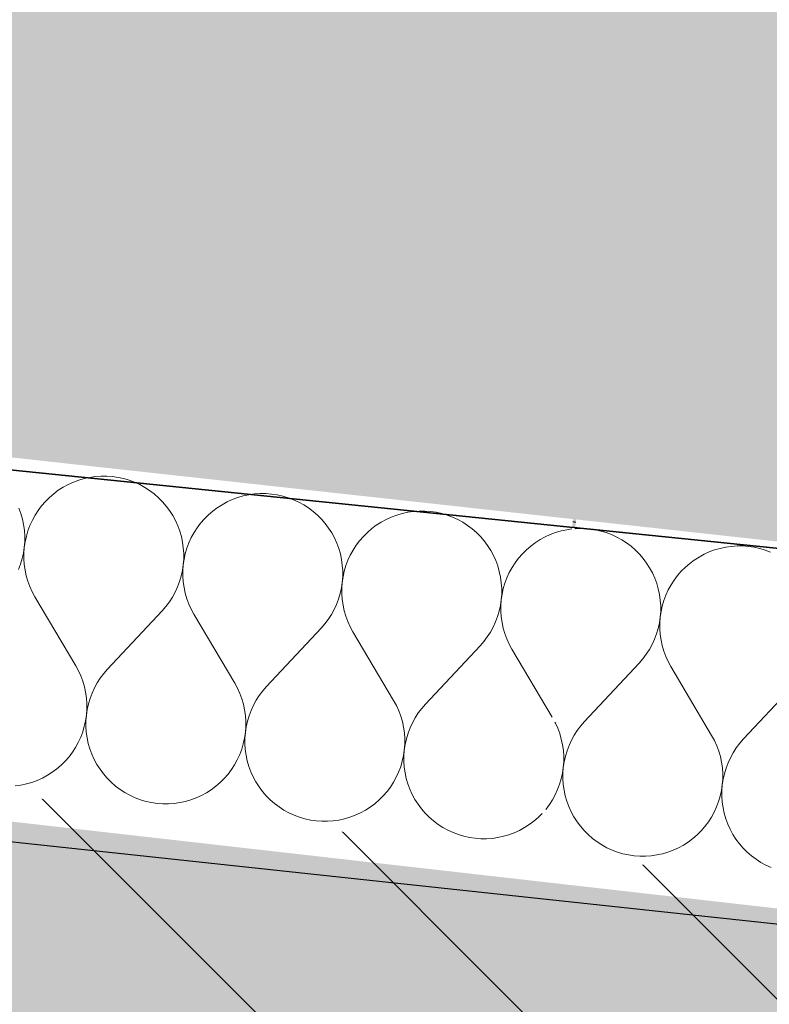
# Model space of a CAD drawing. Header units: millimetres. Extents: x -40276 to 214973, y -147941 to 35228.
# Tile 92 of 256: x -13605 to -13248, y 9232 to 9701. Entities that reach past the tile are written whole.
import ezdxf

# ---------------------------------------------------------------- set-up
doc = ezdxf.new("R2010")
doc.units = ezdxf.units.MM
doc.header["$MEASUREMENT"] = 0
doc.linetypes.add('Wipeout_Contour', pattern=[1000, 0, -1000])
for name, color, linetype in [('1._POHLED ZÁPADNÍ_2_0_plochy', 7, 'Continuous'), ('1._POHLED ZÁPADNÍ_2_akustické prvky', 7, 'Continuous'), ('1._POHLED ZÁPADNÍ_2_Konstrukce - nosné', 7, 'Continuous'), ('1._POHLED ZÁPADNÍ_2_Nové_Výplně – Řezové', 7, 'Continuous'), ('1._POHLED ZÁPADNÍ_2_Nové_VÝTAH VAR 1', 7, 'Continuous'), ('1._POHLED ZÁPADNÍ_2_Výplně – Řezové', 7, 'Continuous')]:
    doc.layers.add(name, color=color, linetype=linetype)

# ---------------------------------------------------------------- blocks, each defined once
blk = doc.blocks.new('*X34', base_point=(-42174.69, -26223.67))
at = {"layer": '1._POHLED ZÁPADNÍ_2_Nové_Výplně – Řezové', "color": 21, "linetype": 'Continuous', "lineweight": 20, "true_color": 0xffaaaa}
for p, q in [((-13338.73, 9458.69), (-13340.1, 9458.6)), ((-13336.01, 9458.69), (-13338.73, 9458.69)), ((-13333.29, 9458.49), (-13336.01, 9458.69)), ((-13330.6, 9458.09), (-13333.29, 9458.49)), ((-13327.95, 9457.51), (-13330.6, 9458.09)), ((-13325.34, 9456.74), (-13327.95, 9457.51)), ((-13322.79, 9455.78), (-13325.34, 9456.74)), ((-13320.32, 9454.64), (-13322.79, 9455.78)), ((-13317.93, 9453.33), (-13320.32, 9454.64)), ((-13315.65, 9451.86), (-13317.93, 9453.33)), ((-13313.47, 9450.22), (-13315.65, 9451.86)), ((-13311.42, 9448.43), (-13313.47, 9450.22)), ((-13309.5, 9446.51), (-13311.42, 9448.43)), ((-13273.67, 9448.47), (-13276.22, 9447.53)), ((-13271.06, 9449.24), (-13273.67, 9448.47)), ((-13268.4, 9449.81), (-13271.06, 9449.24)), ((-13265.71, 9450.19), (-13268.4, 9449.81)), ((-13262.99, 9450.38), (-13265.71, 9450.19)), ((-13260.27, 9450.37), (-13262.99, 9450.38)), ((-13257.56, 9450.17), (-13260.27, 9450.37)), ((-13254.87, 9449.78), (-13257.56, 9450.17)), ((-13252.21, 9449.19), (-13254.87, 9449.78)), ((-13249.6, 9448.42), (-13252.21, 9449.19)), ((-13247.05, 9447.47), (-13249.6, 9448.42)), ((-13307.73, 9444.45), (-13309.5, 9446.51)), ((-13306.1, 9442.26), (-13307.73, 9444.45)), ((-13283.38, 9443.64), (-13285.56, 9442.01)), ((-13281.09, 9445.1), (-13283.38, 9443.64)), ((-13278.7, 9446.4), (-13281.09, 9445.1)), ((-13276.22, 9447.53), (-13278.7, 9446.4)), ((-13304.64, 9439.97), (-13306.1, 9442.26)), ((-13303.34, 9437.58), (-13304.64, 9439.97)), ((-13287.62, 9440.23), (-13289.55, 9438.31)), ((-13285.56, 9442.01), (-13287.62, 9440.23)), ((-13302.22, 9435.1), (-13303.34, 9437.58)), ((-13301.27, 9432.55), (-13302.22, 9435.1)), ((-13292.97, 9434.09), (-13294.44, 9431.8)), ((-13291.33, 9436.26), (-13292.97, 9434.09)), ((-13289.55, 9438.31), (-13291.33, 9436.26)), ((-13300.51, 9429.94), (-13301.27, 9432.55)), ((-13299.94, 9427.28), (-13300.51, 9429.94)), ((-13295.75, 9429.42), (-13296.89, 9426.94)), ((-13294.44, 9431.8), (-13295.75, 9429.42)), ((-13299.56, 9424.58), (-13299.94, 9427.28)), ((-13299.38, 9421.87), (-13299.56, 9424.58)), ((-13296.89, 9426.94), (-13297.84, 9424.4)), ((-13299.38, 9419.15), (-13299.38, 9421.87)), ((-13298.61, 9421.79), (-13299.19, 9419.13)), ((-13297.84, 9424.4), (-13298.61, 9421.79)), ((-13299.98, 9413.74), (-13299.59, 9416.44)), ((-13299.59, 9416.44), (-13299.78, 9413.72)), ((-13299.59, 9416.44), (-13299.38, 9419.15)), ((-13299.19, 9419.13), (-13299.59, 9416.44)), ((-13301.34, 9408.48), (-13300.57, 9411.09)), ((-13300.57, 9411.09), (-13299.98, 9413.74)), ((-13299.78, 9413.72), (-13299.79, 9411)), ((-13299.79, 9411), (-13299.6, 9408.29)), ((-13303.44, 9403.46), (-13302.3, 9405.93)), ((-13302.3, 9405.93), (-13301.34, 9408.48)), ((-13299.6, 9408.29), (-13299.21, 9405.6)), ((-13306.23, 9398.79), (-13304.75, 9401.08)), ((-13304.75, 9401.08), (-13303.44, 9403.46)), ((-13299.21, 9405.6), (-13298.64, 9402.94)), ((-13298.64, 9402.94), (-13297.88, 9400.32)), ((-13309.65, 9394.57), (-13307.86, 9396.62)), ((-13307.86, 9396.62), (-13306.23, 9398.79)), ((-13297.88, 9400.32), (-13296.93, 9397.77)), ((-13296.93, 9397.77), (-13295.8, 9395.3)), ((-13309.65, 9394.57), (-13335.7, 9366.77)), ((-13295.8, 9395.3), (-13294.5, 9392.91)), ((-13294.5, 9392.91), (-13275.11, 9360.12)), ((-13233.91, 9386.26), (-13259.96, 9358.46)), ((-13349.54, 9366.04), (-13349.77, 9366.45)), ((-13348.42, 9363.57), (-13349.54, 9366.04)), ((-13347.47, 9361.02), (-13348.42, 9363.57)), ((-13337.48, 9364.72), (-13339.12, 9362.55)), ((-13335.7, 9366.77), (-13337.48, 9364.72)), ((-13346.71, 9358.41), (-13347.47, 9361.02)), ((-13340.6, 9360.26), (-13341.91, 9357.88)), ((-13339.12, 9362.55), (-13340.6, 9360.26)), ((-13273.81, 9357.73), (-13275.11, 9360.12)), ((-13346.13, 9355.75), (-13346.71, 9358.41)), ((-13345.75, 9353.05), (-13346.13, 9355.75)), ((-13343.05, 9355.41), (-13344.01, 9352.86)), ((-13341.91, 9357.88), (-13343.05, 9355.41)), ((-13272.68, 9355.25), (-13273.81, 9357.73)), ((-13271.73, 9352.7), (-13272.68, 9355.25)), ((-13263.39, 9354.23), (-13264.86, 9351.95)), ((-13261.75, 9356.41), (-13263.39, 9354.23)), ((-13259.96, 9358.46), (-13261.75, 9356.41)), ((-13345.56, 9350.34), (-13345.75, 9353.05)), ((-13345.56, 9347.62), (-13345.56, 9350.34)), ((-13344.78, 9350.25), (-13345.37, 9347.6)), ((-13344.01, 9352.86), (-13344.78, 9350.25)), ((-13270.97, 9350.09), (-13271.73, 9352.7)), ((-13270.4, 9347.43), (-13270.97, 9350.09)), ((-13266.17, 9349.57), (-13267.31, 9347.1)), ((-13264.86, 9351.95), (-13266.17, 9349.57)), ((-13346.15, 9342.21), (-13345.76, 9344.91)), ((-13345.76, 9344.91), (-13345.96, 9342.19)), ((-13345.76, 9344.91), (-13345.56, 9347.62)), ((-13345.37, 9347.6), (-13345.76, 9344.91)), ((-13270.01, 9344.74), (-13270.4, 9347.43)), ((-13267.31, 9347.1), (-13268.27, 9344.55)), ((-13346.74, 9339.56), (-13346.15, 9342.21)), ((-13345.96, 9342.19), (-13345.97, 9339.47)), ((-13269.82, 9342.03), (-13270.01, 9344.74)), ((-13269.83, 9339.31), (-13269.82, 9342.03)), ((-13269.04, 9341.94), (-13269.63, 9339.28)), ((-13268.27, 9344.55), (-13269.04, 9341.94)), ((-13348.46, 9334.4), (-13347.51, 9336.95)), ((-13347.51, 9336.95), (-13346.74, 9339.56)), ((-13345.97, 9339.47), (-13345.78, 9336.76)), ((-13345.78, 9336.76), (-13345.4, 9334.06)), ((-13270.42, 9333.9), (-13270.03, 9336.59)), ((-13270.03, 9336.59), (-13270.23, 9333.88)), ((-13270.03, 9336.59), (-13269.83, 9339.31)), ((-13269.63, 9339.28), (-13270.03, 9336.59)), ((-13350.9, 9329.54), (-13349.6, 9331.93)), ((-13349.6, 9331.93), (-13348.46, 9334.4)), ((-13345.4, 9334.06), (-13344.83, 9331.4)), ((-13344.83, 9331.4), (-13344.07, 9328.79)), ((-13271.77, 9328.63), (-13271, 9331.24)), ((-13271, 9331.24), (-13270.42, 9333.9)), ((-13270.23, 9333.88), (-13270.24, 9331.16)), ((-13270.24, 9331.16), (-13270.05, 9328.45)), ((-13354.01, 9325.08), (-13352.38, 9327.26)), ((-13352.38, 9327.26), (-13350.9, 9329.54)), ((-13344.07, 9328.79), (-13343.13, 9326.24)), ((-13343.13, 9326.24), (-13342.01, 9323.76)), ((-13273.86, 9323.61), (-13272.73, 9326.09)), ((-13272.73, 9326.09), (-13271.77, 9328.63)), ((-13270.05, 9328.45), (-13269.67, 9325.75)), ((-13354.12, 9324.96), (-13354.01, 9325.08)), ((-13342.01, 9323.76), (-13340.71, 9321.37)), ((-13340.71, 9321.37), (-13339.24, 9319.08)), ((-13275.17, 9321.23), (-13273.86, 9323.61)), ((-13269.67, 9325.75), (-13269.1, 9323.09)), ((-13269.1, 9323.09), (-13268.34, 9320.48)), ((-13339.24, 9319.08), (-13337.62, 9316.9)), ((-13337.62, 9316.9), (-13335.84, 9314.84)), ((-13280.06, 9314.71), (-13278.28, 9316.77)), ((-13278.28, 9316.77), (-13276.64, 9318.94)), ((-13276.64, 9318.94), (-13275.17, 9321.23)), ((-13268.34, 9320.48), (-13267.39, 9317.93)), ((-13267.39, 9317.93), (-13266.27, 9315.45)), ((-13335.84, 9314.84), (-13333.92, 9312.91)), ((-13333.92, 9312.91), (-13331.87, 9311.12)), ((-13284.05, 9311.02), (-13281.99, 9312.79)), ((-13281.99, 9312.79), (-13280.06, 9314.71)), ((-13266.27, 9315.45), (-13264.97, 9313.06)), ((-13264.97, 9313.06), (-13263.51, 9310.77)), ((-13331.87, 9311.12), (-13329.7, 9309.49)), ((-13329.7, 9309.49), (-13327.41, 9308.01)), ((-13327.41, 9308.01), (-13325.03, 9306.7)), ((-13290.91, 9306.63), (-13288.52, 9307.92)), ((-13288.52, 9307.92), (-13286.23, 9309.39)), ((-13286.23, 9309.39), (-13284.05, 9311.02)), ((-13263.51, 9310.77), (-13261.88, 9308.58)), ((-13261.88, 9308.58), (-13260.11, 9306.52)), ((-13325.03, 9306.7), (-13322.56, 9305.56)), ((-13322.56, 9305.56), (-13320.01, 9304.61)), ((-13320.01, 9304.61), (-13317.4, 9303.84)), ((-13317.4, 9303.84), (-13314.74, 9303.25)), ((-13314.74, 9303.25), (-13312.05, 9302.86)), ((-13312.05, 9302.86), (-13309.34, 9302.66)), ((-13309.34, 9302.66), (-13306.62, 9302.65)), ((-13306.62, 9302.65), (-13303.9, 9302.84)), ((-13303.9, 9302.84), (-13301.21, 9303.22)), ((-13301.21, 9303.22), (-13298.55, 9303.79)), ((-13298.55, 9303.79), (-13295.94, 9304.55)), ((-13295.94, 9304.55), (-13293.39, 9305.5)), ((-13293.39, 9305.5), (-13290.91, 9306.63)), ((-13260.11, 9306.52), (-13258.19, 9304.6)), ((-13258.19, 9304.6), (-13256.14, 9302.81)), ((-13256.14, 9302.81), (-13253.96, 9301.17)), ((-13253.96, 9301.17), (-13251.68, 9299.7)), ((-13251.68, 9299.7), (-13249.29, 9298.39)), ((-13249.29, 9298.39), (-13246.82, 9297.25))]:
    blk.add_line(p, q, dxfattribs=at)
blk = doc.blocks.new('*X35', base_point=(-42174.69, -26223.67))
at = {"layer": '1._POHLED ZÁPADNÍ_2_Nové_Výplně – Řezové', "color": 21, "linetype": 'Continuous', "lineweight": 20, "true_color": 0xffaaaa}
for p, q in [((-13579.16, 9480.78), (-13581.64, 9479.66)), ((-13576.61, 9481.73), (-13579.16, 9480.78)), ((-13574, 9482.49), (-13576.61, 9481.73)), ((-13571.34, 9483.06), (-13574, 9482.49)), ((-13568.65, 9483.44), (-13571.34, 9483.06)), ((-13565.93, 9483.63), (-13568.65, 9483.44)), ((-13563.21, 9483.63), (-13565.93, 9483.63)), ((-13560.5, 9483.42), (-13563.21, 9483.63)), ((-13557.81, 9483.03), (-13560.5, 9483.42)), ((-13555.15, 9482.45), (-13557.81, 9483.03)), ((-13552.54, 9481.67), (-13555.15, 9482.45)), ((-13550, 9480.72), (-13552.54, 9481.67)), ((-13586.32, 9476.89), (-13588.5, 9475.27)), ((-13584.03, 9478.36), (-13586.32, 9476.89)), ((-13581.64, 9479.66), (-13584.03, 9478.36)), ((-13547.52, 9479.58), (-13550, 9480.72)), ((-13545.14, 9478.27), (-13547.52, 9479.58)), ((-13542.85, 9476.8), (-13545.14, 9478.27)), ((-13540.68, 9475.16), (-13542.85, 9476.8)), ((-13592.49, 9471.57), (-13594.28, 9469.51)), ((-13590.56, 9473.49), (-13592.49, 9471.57)), ((-13588.5, 9475.27), (-13590.56, 9473.49)), ((-13538.63, 9473.37), (-13540.68, 9475.16)), ((-13536.71, 9471.45), (-13538.63, 9473.37)), ((-13534.93, 9469.39), (-13536.71, 9471.45)), ((-13503.43, 9472.47), (-13505.91, 9471.34)), ((-13500.88, 9473.41), (-13503.43, 9472.47)), ((-13498.27, 9474.18), (-13500.88, 9473.41)), ((-13495.61, 9474.75), (-13498.27, 9474.18)), ((-13492.91, 9475.13), (-13495.61, 9474.75)), ((-13490.2, 9475.32), (-13492.91, 9475.13)), ((-13487.48, 9475.31), (-13490.2, 9475.32)), ((-13484.77, 9475.11), (-13487.48, 9475.31)), ((-13482.07, 9474.72), (-13484.77, 9475.11)), ((-13479.42, 9474.13), (-13482.07, 9474.72)), ((-13476.81, 9473.36), (-13479.42, 9474.13)), ((-13474.26, 9472.41), (-13476.81, 9473.36)), ((-13471.79, 9471.27), (-13474.26, 9472.41)), ((-13604.21, 9465.8), (-13605.16, 9468.35)), ((-13595.91, 9467.34), (-13597.39, 9465.05)), ((-13594.28, 9469.51), (-13595.91, 9467.34)), ((-13533.31, 9467.2), (-13534.93, 9469.39)), ((-13531.84, 9464.91), (-13533.31, 9467.2)), ((-13512.77, 9466.95), (-13514.83, 9465.17)), ((-13510.59, 9468.58), (-13512.77, 9466.95)), ((-13508.3, 9470.04), (-13510.59, 9468.58)), ((-13505.91, 9471.34), (-13508.3, 9470.04)), ((-13469.4, 9469.96), (-13471.79, 9471.27)), ((-13467.12, 9468.48), (-13469.4, 9469.96)), ((-13464.95, 9466.85), (-13467.12, 9468.48)), ((-13462.89, 9465.06), (-13464.95, 9466.85)), ((-13417.18, 9466.82), (-13419.87, 9466.43)), ((-13414.46, 9467), (-13417.18, 9466.82)), ((-13411.74, 9467), (-13414.46, 9467)), ((-13409.03, 9466.8), (-13411.74, 9467)), ((-13406.34, 9466.41), (-13409.03, 9466.8)), ((-13603.46, 9463.19), (-13604.21, 9465.8)), ((-13602.88, 9460.53), (-13603.46, 9463.19)), ((-13598.69, 9462.67), (-13599.83, 9460.2)), ((-13597.39, 9465.05), (-13598.69, 9462.67)), ((-13530.55, 9462.52), (-13531.84, 9464.91)), ((-13529.42, 9460.04), (-13530.55, 9462.52)), ((-13516.76, 9463.25), (-13518.54, 9461.2)), ((-13514.83, 9465.17), (-13516.76, 9463.25)), ((-13460.97, 9463.13), (-13462.89, 9465.06)), ((-13459.2, 9461.07), (-13460.97, 9463.13)), ((-13430.17, 9463.03), (-13432.56, 9461.73)), ((-13427.69, 9464.16), (-13430.17, 9463.03)), ((-13425.14, 9465.1), (-13427.69, 9464.16)), ((-13422.53, 9465.86), (-13425.14, 9465.1)), ((-13419.87, 9466.43), (-13422.53, 9465.86)), ((-13403.68, 9465.82), (-13406.34, 9466.41)), ((-13401.07, 9465.05), (-13403.68, 9465.82)), ((-13398.53, 9464.09), (-13401.07, 9465.05)), ((-13396.05, 9462.96), (-13398.53, 9464.09)), ((-13393.67, 9461.65), (-13396.05, 9462.96)), ((-13602.5, 9457.84), (-13602.88, 9460.53)), ((-13602.32, 9455.12), (-13602.5, 9457.84)), ((-13600.78, 9457.65), (-13601.55, 9455.04)), ((-13599.83, 9460.2), (-13600.78, 9457.65)), ((-13528.48, 9457.49), (-13529.42, 9460.04)), ((-13527.72, 9454.88), (-13528.48, 9457.49)), ((-13520.18, 9459.03), (-13521.65, 9456.74)), ((-13518.54, 9461.2), (-13520.18, 9459.03)), ((-13457.57, 9458.89), (-13459.2, 9461.07)), ((-13456.11, 9456.6), (-13457.57, 9458.89)), ((-13437.03, 9458.64), (-13439.09, 9456.86)), ((-13434.85, 9460.26), (-13437.03, 9458.64)), ((-13432.56, 9461.73), (-13434.85, 9460.26)), ((-13391.38, 9460.17), (-13393.67, 9461.65)), ((-13389.21, 9458.53), (-13391.38, 9460.17)), ((-13387.16, 9456.75), (-13389.21, 9458.53)), ((-13346.79, 9457.55), (-13349.41, 9456.79)), ((-13344.14, 9458.12), (-13346.79, 9457.55)), ((-13341.65, 9458.47), (-13344.14, 9458.12)), ((-13602.33, 9452.4), (-13602.32, 9455.12)), ((-13601.55, 9455.04), (-13602.14, 9452.38)), ((-13527.15, 9452.22), (-13527.72, 9454.88)), ((-13522.96, 9454.36), (-13524.09, 9451.88)), ((-13521.65, 9456.74), (-13522.96, 9454.36)), ((-13454.81, 9454.21), (-13456.11, 9456.6)), ((-13453.69, 9451.73), (-13454.81, 9454.21)), ((-13442.81, 9452.89), (-13444.44, 9450.71)), ((-13441.02, 9454.94), (-13442.81, 9452.89)), ((-13439.09, 9456.86), (-13441.02, 9454.94)), ((-13385.24, 9454.82), (-13387.16, 9456.75)), ((-13383.46, 9452.76), (-13385.24, 9454.82)), ((-13381.84, 9450.58), (-13383.46, 9452.76)), ((-13356.82, 9453.42), (-13359.12, 9451.95)), ((-13354.43, 9454.72), (-13356.82, 9453.42)), ((-13351.96, 9455.84), (-13354.43, 9454.72)), ((-13349.41, 9456.79), (-13351.96, 9455.84)), ((-13602.92, 9447), (-13602.53, 9449.69)), ((-13602.53, 9449.69), (-13602.73, 9446.98)), ((-13602.53, 9449.69), (-13602.33, 9452.4)), ((-13602.14, 9452.38), (-13602.53, 9449.69)), ((-13526.77, 9449.52), (-13527.15, 9452.22)), ((-13526.58, 9446.81), (-13526.77, 9449.52)), ((-13525.05, 9449.33), (-13525.82, 9446.73)), ((-13524.09, 9451.88), (-13525.05, 9449.33)), ((-13452.74, 9449.18), (-13453.69, 9451.73)), ((-13451.98, 9446.56), (-13452.74, 9449.18)), ((-13445.91, 9448.43), (-13447.22, 9446.04)), ((-13444.44, 9450.71), (-13445.91, 9448.43)), ((-13380.37, 9448.28), (-13381.84, 9450.58)), ((-13379.08, 9445.89), (-13380.37, 9448.28)), ((-13363.36, 9448.55), (-13365.28, 9446.63)), ((-13361.3, 9450.33), (-13363.36, 9448.55)), ((-13359.12, 9451.95), (-13361.3, 9450.33)), ((-13604.28, 9441.73), (-13603.51, 9444.34)), ((-13603.51, 9444.34), (-13602.92, 9447)), ((-13602.73, 9446.98), (-13602.73, 9444.26)), ((-13602.73, 9444.26), (-13602.54, 9441.54)), ((-13526.79, 9441.38), (-13526.59, 9444.09)), ((-13526.4, 9444.07), (-13526.79, 9441.38)), ((-13526.59, 9444.09), (-13526.58, 9446.81)), ((-13525.82, 9446.73), (-13526.4, 9444.07)), ((-13451.41, 9443.9), (-13451.98, 9446.56)), ((-13451.03, 9441.21), (-13451.41, 9443.9)), ((-13448.36, 9443.57), (-13449.31, 9441.02)), ((-13447.22, 9446.04), (-13448.36, 9443.57)), ((-13377.95, 9443.42), (-13379.08, 9445.89)), ((-13377.01, 9440.86), (-13377.95, 9443.42)), ((-13367.07, 9444.58), (-13368.7, 9442.4)), ((-13365.28, 9446.63), (-13367.07, 9444.58)), ((-13605.24, 9439.19), (-13604.28, 9441.73)), ((-13602.54, 9441.54), (-13602.16, 9438.85)), ((-13602.16, 9438.85), (-13601.58, 9436.19)), ((-13527.77, 9436.03), (-13527.19, 9438.68)), ((-13527.19, 9438.68), (-13526.79, 9441.38)), ((-13526.79, 9441.38), (-13526.99, 9438.66)), ((-13526.99, 9438.66), (-13526.99, 9435.94)), ((-13450.85, 9438.5), (-13451.03, 9441.21)), ((-13449.31, 9441.02), (-13450.08, 9438.41)), ((-13376.25, 9438.25), (-13377.01, 9440.86)), ((-13370.18, 9440.11), (-13371.49, 9437.73)), ((-13368.7, 9442.4), (-13370.18, 9440.11)), ((-13601.58, 9436.19), (-13600.82, 9433.58)), ((-13528.55, 9433.42), (-13527.77, 9436.03)), ((-13526.99, 9435.94), (-13526.8, 9433.23)), ((-13451.06, 9433.06), (-13450.85, 9435.78)), ((-13450.67, 9435.76), (-13451.06, 9433.06)), ((-13450.85, 9435.78), (-13450.85, 9438.5)), ((-13450.08, 9438.41), (-13450.67, 9435.76)), ((-13375.68, 9435.59), (-13376.25, 9438.25)), ((-13375.3, 9432.9), (-13375.68, 9435.59)), ((-13372.62, 9435.26), (-13373.58, 9432.71)), ((-13371.49, 9437.73), (-13372.62, 9435.26)), ((-13600.82, 9433.58), (-13599.87, 9431.03)), ((-13599.87, 9431.03), (-13598.75, 9428.55)), ((-13530.64, 9428.4), (-13529.51, 9430.87)), ((-13529.51, 9430.87), (-13528.55, 9433.42)), ((-13526.8, 9433.23), (-13526.42, 9430.54)), ((-13526.42, 9430.54), (-13525.85, 9427.88)), ((-13452.04, 9427.71), (-13451.45, 9430.37)), ((-13451.45, 9430.37), (-13451.06, 9433.06)), ((-13451.06, 9433.06), (-13451.26, 9430.35)), ((-13451.26, 9430.35), (-13451.26, 9427.63)), ((-13375.11, 9430.18), (-13375.3, 9432.9)), ((-13375.12, 9427.46), (-13375.11, 9430.18)), ((-13374.35, 9430.1), (-13374.93, 9427.44)), ((-13373.58, 9432.71), (-13374.35, 9430.1)), ((-13598.75, 9428.55), (-13597.45, 9426.16)), ((-13597.45, 9426.16), (-13578.05, 9393.37)), ((-13533.43, 9423.73), (-13531.95, 9426.02)), ((-13531.95, 9426.02), (-13530.64, 9428.4)), ((-13525.85, 9427.88), (-13525.08, 9425.26)), ((-13525.08, 9425.26), (-13524.14, 9422.71)), ((-13453.77, 9422.56), (-13452.81, 9425.11)), ((-13452.81, 9425.11), (-13452.04, 9427.71)), ((-13451.26, 9427.63), (-13451.07, 9424.92)), ((-13451.07, 9424.92), (-13450.69, 9422.22)), ((-13375.72, 9422.06), (-13375.32, 9424.75)), ((-13375.32, 9424.75), (-13375.52, 9422.04)), ((-13375.32, 9424.75), (-13375.12, 9427.46)), ((-13374.93, 9427.44), (-13375.32, 9424.75)), ((-13536.86, 9419.51), (-13535.07, 9421.56)), ((-13535.07, 9421.56), (-13533.43, 9423.73)), ((-13524.14, 9422.71), (-13523.01, 9420.24)), ((-13523.01, 9420.24), (-13521.71, 9417.85)), ((-13456.22, 9417.71), (-13454.91, 9420.09)), ((-13454.91, 9420.09), (-13453.77, 9422.56)), ((-13450.69, 9422.22), (-13450.11, 9419.56)), ((-13376.3, 9419.4), (-13375.72, 9422.06)), ((-13375.52, 9422.04), (-13375.52, 9419.32)), ((-13536.86, 9419.51), (-13562.9, 9391.71)), ((-13521.71, 9417.85), (-13502.31, 9385.06)), ((-13459.33, 9413.25), (-13457.7, 9415.42)), ((-13457.7, 9415.42), (-13456.22, 9417.71)), ((-13450.11, 9419.56), (-13449.35, 9416.95)), ((-13449.35, 9416.95), (-13448.4, 9414.4)), ((-13378.03, 9414.25), (-13377.08, 9416.79)), ((-13377.08, 9416.79), (-13376.3, 9419.4)), ((-13375.52, 9419.32), (-13375.33, 9416.6)), ((-13375.33, 9416.6), (-13374.95, 9413.91)), ((-13461.12, 9411.2), (-13487.17, 9383.4)), ((-13461.12, 9411.2), (-13459.33, 9413.25)), ((-13448.4, 9414.4), (-13447.28, 9411.92)), ((-13447.28, 9411.92), (-13445.97, 9409.54)), ((-13380.48, 9409.39), (-13379.17, 9411.78)), ((-13379.17, 9411.78), (-13378.03, 9414.25)), ((-13374.95, 9413.91), (-13374.38, 9411.25)), ((-13374.38, 9411.25), (-13373.61, 9408.64)), ((-13445.97, 9409.54), (-13426.58, 9376.75)), ((-13383.6, 9404.94), (-13381.96, 9407.11)), ((-13381.96, 9407.11), (-13380.48, 9409.39)), ((-13373.61, 9408.64), (-13372.67, 9406.09)), ((-13372.67, 9406.09), (-13371.54, 9403.61)), ((-13385.39, 9402.88), (-13411.43, 9375.08)), ((-13385.39, 9402.88), (-13383.6, 9404.94)), ((-13371.54, 9403.61), (-13370.24, 9401.22)), ((-13370.24, 9401.22), (-13351.06, 9368.79)), ((-13576.75, 9390.98), (-13578.05, 9393.37)), ((-13562.9, 9391.71), (-13564.69, 9389.66)), ((-13575.62, 9388.51), (-13576.75, 9390.98)), ((-13574.68, 9385.96), (-13575.62, 9388.51)), ((-13566.33, 9387.49), (-13567.81, 9385.2)), ((-13564.69, 9389.66), (-13566.33, 9387.49)), ((-13573.91, 9383.35), (-13574.68, 9385.96)), ((-13573.34, 9380.69), (-13573.91, 9383.35)), ((-13569.12, 9382.82), (-13570.25, 9380.35)), ((-13567.81, 9385.2), (-13569.12, 9382.82)), ((-13501.01, 9382.67), (-13502.31, 9385.06)), ((-13499.89, 9380.19), (-13501.01, 9382.67)), ((-13487.17, 9383.4), (-13488.96, 9381.35)), ((-13572.96, 9377.99), (-13573.34, 9380.69)), ((-13572.77, 9375.28), (-13572.96, 9377.99)), ((-13571.21, 9377.8), (-13571.99, 9375.19)), ((-13570.25, 9380.35), (-13571.21, 9377.8)), ((-13498.94, 9377.64), (-13499.89, 9380.19)), ((-13498.18, 9375.03), (-13498.94, 9377.64)), ((-13490.59, 9379.17), (-13492.07, 9376.89)), ((-13488.96, 9381.35), (-13490.59, 9379.17)), ((-13572.77, 9372.56), (-13572.77, 9375.28)), ((-13571.99, 9375.19), (-13572.57, 9372.54)), ((-13497.6, 9372.37), (-13498.18, 9375.03)), ((-13493.38, 9374.51), (-13494.52, 9372.04)), ((-13492.07, 9376.89), (-13493.38, 9374.51)), ((-13425.28, 9374.36), (-13426.58, 9376.75)), ((-13424.15, 9371.88), (-13425.28, 9374.36)), ((-13413.22, 9373.03), (-13414.86, 9370.86)), ((-13411.43, 9375.08), (-13413.22, 9373.03)), ((-13573.36, 9367.15), (-13572.97, 9369.85)), ((-13572.97, 9369.85), (-13573.17, 9367.13)), ((-13572.97, 9369.85), (-13572.77, 9372.56)), ((-13572.57, 9372.54), (-13572.97, 9369.85)), ((-13497.22, 9369.68), (-13497.6, 9372.37)), ((-13497.03, 9366.97), (-13497.22, 9369.68)), ((-13495.48, 9369.49), (-13496.25, 9366.88)), ((-13494.52, 9372.04), (-13495.48, 9369.49)), ((-13423.2, 9369.33), (-13424.15, 9371.88)), ((-13422.44, 9366.72), (-13423.2, 9369.33)), ((-13416.33, 9368.58), (-13417.65, 9366.19)), ((-13414.86, 9370.86), (-13416.33, 9368.58)), ((-13574.71, 9361.89), (-13573.94, 9364.5)), ((-13573.94, 9364.5), (-13573.36, 9367.15)), ((-13573.17, 9367.13), (-13573.18, 9364.41)), ((-13573.18, 9364.41), (-13572.99, 9361.7)), ((-13497.23, 9361.53), (-13497.03, 9364.25)), ((-13496.84, 9364.22), (-13497.23, 9361.53)), ((-13497.03, 9364.25), (-13497.03, 9366.97)), ((-13496.25, 9366.88), (-13496.84, 9364.22)), ((-13421.87, 9364.06), (-13422.44, 9366.72)), ((-13421.48, 9361.37), (-13421.87, 9364.06)), ((-13418.78, 9363.72), (-13419.74, 9361.18)), ((-13417.65, 9366.19), (-13418.78, 9363.72)), ((-13576.8, 9356.87), (-13575.67, 9359.34)), ((-13575.67, 9359.34), (-13574.71, 9361.89)), ((-13572.99, 9361.7), (-13572.61, 9359)), ((-13572.61, 9359), (-13572.04, 9356.34)), ((-13497.62, 9358.84), (-13497.23, 9361.53)), ((-13497.23, 9361.53), (-13497.43, 9358.82)), ((-13421.29, 9358.65), (-13421.48, 9361.37)), ((-13419.74, 9361.18), (-13420.52, 9358.57)), ((-13579.59, 9352.2), (-13578.11, 9354.48)), ((-13578.11, 9354.48), (-13576.8, 9356.87)), ((-13572.04, 9356.34), (-13571.28, 9353.73)), ((-13498.98, 9353.57), (-13498.21, 9356.18)), ((-13498.21, 9356.18), (-13497.62, 9358.84)), ((-13497.43, 9358.82), (-13497.44, 9356.1)), ((-13497.44, 9356.1), (-13497.26, 9353.38)), ((-13421.5, 9353.22), (-13421.3, 9355.93)), ((-13421.1, 9355.91), (-13421.5, 9353.22)), ((-13421.3, 9355.93), (-13421.29, 9358.65)), ((-13420.52, 9358.57), (-13421.1, 9355.91)), ((-13583, 9347.97), (-13581.22, 9350.02)), ((-13581.22, 9350.02), (-13579.59, 9352.2)), ((-13571.28, 9353.73), (-13570.34, 9351.18)), ((-13570.34, 9351.18), (-13569.21, 9348.7)), ((-13501.07, 9348.55), (-13499.93, 9351.03)), ((-13499.93, 9351.03), (-13498.98, 9353.57)), ((-13497.26, 9353.38), (-13496.88, 9350.69)), ((-13496.88, 9350.69), (-13496.3, 9348.03)), ((-13422.47, 9347.87), (-13421.89, 9350.53)), ((-13421.89, 9350.53), (-13421.5, 9353.22)), ((-13421.7, 9350.51), (-13421.71, 9347.79)), ((-13421.5, 9353.22), (-13421.7, 9350.51)), ((-13586.99, 9344.27), (-13584.93, 9346.05)), ((-13584.93, 9346.05), (-13583, 9347.97)), ((-13569.21, 9348.7), (-13567.92, 9346.31)), ((-13567.92, 9346.31), (-13566.45, 9344.02)), ((-13503.85, 9343.88), (-13502.37, 9346.17)), ((-13502.37, 9346.17), (-13501.07, 9348.55)), ((-13496.3, 9348.03), (-13495.55, 9345.42)), ((-13495.55, 9345.42), (-13494.6, 9342.87)), ((-13424.2, 9342.71), (-13423.24, 9345.26)), ((-13423.24, 9345.26), (-13422.47, 9347.87)), ((-13421.71, 9347.79), (-13421.52, 9345.07)), ((-13421.52, 9345.07), (-13421.14, 9342.38)), ((-13593.85, 9339.88), (-13591.46, 9341.18)), ((-13591.46, 9341.18), (-13589.17, 9342.64)), ((-13589.17, 9342.64), (-13586.99, 9344.27)), ((-13566.45, 9344.02), (-13564.83, 9341.84)), ((-13564.83, 9341.84), (-13563.05, 9339.78)), ((-13507.27, 9339.65), (-13505.48, 9341.71)), ((-13505.48, 9341.71), (-13503.85, 9343.88)), ((-13494.6, 9342.87), (-13493.48, 9340.39)), ((-13493.48, 9340.39), (-13492.18, 9338)), ((-13426.64, 9337.86), (-13425.33, 9340.24)), ((-13425.33, 9340.24), (-13424.2, 9342.71)), ((-13421.14, 9342.38), (-13420.57, 9339.72)), ((-13606.85, 9336.09), (-13604.15, 9336.47)), ((-13604.15, 9336.47), (-13601.49, 9337.05)), ((-13601.49, 9337.05), (-13598.88, 9337.81)), ((-13598.88, 9337.81), (-13596.33, 9338.75)), ((-13596.33, 9338.75), (-13593.85, 9339.88)), ((-13563.05, 9339.78), (-13561.13, 9337.85)), ((-13561.13, 9337.85), (-13559.08, 9336.06)), ((-13559.08, 9336.06), (-13556.91, 9334.43)), ((-13513.44, 9334.33), (-13511.26, 9335.96)), ((-13511.26, 9335.96), (-13509.2, 9337.73)), ((-13509.2, 9337.73), (-13507.27, 9339.65)), ((-13492.18, 9338), (-13490.72, 9335.71)), ((-13490.72, 9335.71), (-13489.09, 9333.52)), ((-13429.75, 9333.39), (-13428.11, 9335.57)), ((-13428.11, 9335.57), (-13426.64, 9337.86)), ((-13420.57, 9339.72), (-13419.81, 9337.11)), ((-13419.81, 9337.11), (-13418.87, 9334.55)), ((-13556.91, 9334.43), (-13554.62, 9332.95)), ((-13554.62, 9332.95), (-13552.24, 9331.64)), ((-13552.24, 9331.64), (-13549.76, 9330.5)), ((-13520.6, 9330.44), (-13518.12, 9331.57)), ((-13518.12, 9331.57), (-13515.73, 9332.86)), ((-13515.73, 9332.86), (-13513.44, 9334.33)), ((-13489.09, 9333.52), (-13487.31, 9331.46)), ((-13487.31, 9331.46), (-13485.4, 9329.53)), ((-13433.46, 9329.42), (-13431.53, 9331.34)), ((-13431.53, 9331.34), (-13429.75, 9333.39)), ((-13418.87, 9334.55), (-13417.74, 9332.08)), ((-13417.74, 9332.08), (-13416.44, 9329.69)), ((-13549.76, 9330.5), (-13547.22, 9329.55)), ((-13547.22, 9329.55), (-13544.61, 9328.77)), ((-13544.61, 9328.77), (-13541.95, 9328.19)), ((-13541.95, 9328.19), (-13539.26, 9327.8)), ((-13539.26, 9327.8), (-13536.55, 9327.6)), ((-13536.55, 9327.6), (-13533.83, 9327.59)), ((-13533.83, 9327.59), (-13531.11, 9327.78)), ((-13531.11, 9327.78), (-13528.42, 9328.16)), ((-13528.42, 9328.16), (-13525.76, 9328.73)), ((-13525.76, 9328.73), (-13523.15, 9329.49)), ((-13523.15, 9329.49), (-13520.6, 9330.44)), ((-13485.4, 9329.53), (-13483.34, 9327.75)), ((-13483.34, 9327.75), (-13481.17, 9326.11)), ((-13481.17, 9326.11), (-13478.88, 9324.64)), ((-13437.7, 9326.02), (-13435.52, 9327.64)), ((-13435.52, 9327.64), (-13433.46, 9329.42)), ((-13416.44, 9329.69), (-13414.98, 9327.39)), ((-13414.98, 9327.39), (-13413.36, 9325.21)), ((-13478.88, 9324.64), (-13476.5, 9323.33)), ((-13476.5, 9323.33), (-13474.03, 9322.19)), ((-13474.03, 9322.19), (-13471.48, 9321.23)), ((-13447.41, 9321.18), (-13444.86, 9322.13)), ((-13444.86, 9322.13), (-13442.38, 9323.25)), ((-13442.38, 9323.25), (-13439.99, 9324.55)), ((-13439.99, 9324.55), (-13437.7, 9326.02)), ((-13413.36, 9325.21), (-13411.58, 9323.15)), ((-13411.58, 9323.15), (-13409.66, 9321.22)), ((-13357.73, 9321.11), (-13355.86, 9322.97)), ((-13471.48, 9321.23), (-13468.87, 9320.46)), ((-13468.87, 9320.46), (-13466.22, 9319.88)), ((-13466.22, 9319.88), (-13463.52, 9319.48)), ((-13463.52, 9319.48), (-13460.81, 9319.28)), ((-13460.81, 9319.28), (-13458.09, 9319.28)), ((-13458.09, 9319.28), (-13455.38, 9319.47)), ((-13455.38, 9319.47), (-13452.68, 9319.85)), ((-13452.68, 9319.85), (-13450.02, 9320.42)), ((-13450.02, 9320.42), (-13447.41, 9321.18)), ((-13409.66, 9321.22), (-13407.61, 9319.43)), ((-13407.61, 9319.43), (-13405.43, 9317.8)), ((-13405.43, 9317.8), (-13403.15, 9316.32)), ((-13364.26, 9316.24), (-13361.97, 9317.7)), ((-13361.97, 9317.7), (-13359.78, 9319.33)), ((-13359.78, 9319.33), (-13357.73, 9321.11)), ((-13403.15, 9316.32), (-13400.76, 9315.01)), ((-13400.76, 9315.01), (-13398.29, 9313.88)), ((-13398.29, 9313.88), (-13395.75, 9312.92)), ((-13395.75, 9312.92), (-13393.14, 9312.15)), ((-13393.14, 9312.15), (-13390.48, 9311.56)), ((-13376.95, 9311.53), (-13374.29, 9312.11)), ((-13374.29, 9312.11), (-13371.68, 9312.87)), ((-13371.68, 9312.87), (-13369.12, 9313.81)), ((-13369.12, 9313.81), (-13366.65, 9314.94)), ((-13366.65, 9314.94), (-13364.26, 9316.24)), ((-13390.48, 9311.56), (-13387.79, 9311.17)), ((-13387.79, 9311.17), (-13385.08, 9310.97)), ((-13385.08, 9310.97), (-13382.35, 9310.96)), ((-13382.35, 9310.96), (-13379.64, 9311.15)), ((-13379.64, 9311.15), (-13376.95, 9311.53))]:
    blk.add_line(p, q, dxfattribs=at)

msp = doc.modelspace()

# ---------------------------------------------------------------- hatches: boundary and pattern name
at = {"layer": '1._POHLED ZÁPADNÍ_2_0_plochy', "linetype": 'Continuous', "lineweight": 20, "true_color": 0xffaaaa}
h = msp.add_hatch(dxfattribs=at)
h.set_pattern_fill('Izolační_tvárnice_0002', color=21, style=0, pattern_type=2)
h.set_pattern_definition([(315, (-10360.18, 9405.31), (63.6396, 63.6396), [])])
h.paths.add_polyline_path([(-10906.33, 18690.21), (-10970.68, 9084.15), (-20311.44, 10009.93), (-20479.41, 269.75), (-242.33, 419.76), (-238.38, 17796.01)])
at = {"layer": '1._POHLED ZÁPADNÍ_2_0_plochy', "linetype": 'Continuous', "lineweight": 0, "true_color": 0x3c3525}
msp.add_hatch(color=39, dxfattribs=at).paths.add_polyline_path([(-25869.24, 653.02), (-25868.09, 309.88), (-22137.4, 321.89), (-22138.46, 646.93), (-20885.98, 651), (-20713.53, 10463.4), (-18181.94, 10198.51), (-18222.48, 9798.31), (-17178.56, 9692.55), (-17162.72, 9848.86), (-12837.13, 9407.86), (-12817.99, 11448.13), (-11148.08, 11448.18), (-11147.86, 12036.27), (-10988.08, 12036.27), (-10988.08, 13086.27), (-11147.46, 13086.27), (-11147.13, 13937.19), (-10988.08, 13937.19), (-10988.08, 14849.19), (-11146.79, 14849.19), (-11146.58, 15386.81), (-10988.08, 15386.81), (-10988.08, 16436.81), (-11146.18, 16436.81), (-11145.89, 17210.22), (-20953.17, 17986.91), (-23795.81, 18203.26)])
at = {"layer": '1._POHLED ZÁPADNÍ_2_Výplně – Řezové', "linetype": 'Continuous', "lineweight": 13}
msp.add_hatch(color=254, dxfattribs=at).paths.add_polyline_path([(-14635.06, 8902.17), (-12775.46, 8691.24), (-12718.11, 9218.13), (-14575.33, 9428.79)])

# ---------------------------------------------------------------- linework, layer by layer
at = {"layer": '1._POHLED ZÁPADNÍ_2_0_plochy', "color": 7, "linetype": 'Continuous', "lineweight": 13, "flags": 128}
msp.add_lwpolyline([(-18222.48, 9798.31), (-17178.56, 9692.55), (-17162.72, 9848.86), (-12837.13, 9407.86), (-12817.99, 11448.13), (-11148.08, 11448.18), (-11147.86, 12036.27), (-10988.08, 12036.27), (-10988.08, 13086.27), (-11147.46, 13086.27), (-11147.13, 13937.19), (-10988.08, 13937.19), (-10988.08, 14849.19), (-11146.79, 14849.19), (-11146.58, 15386.81), (-10988.08, 15386.81), (-10988.08, 16436.81), (-11146.18, 16436.81), (-11145.89, 17210.22), (-20953.17, 17986.91)], dxfattribs=at)
at = {"layer": '1._POHLED ZÁPADNÍ_2_Nové_VÝTAH VAR 1', "color": 1, "linetype": 'Continuous', "lineweight": 25, "flags": 128}
msp.add_lwpolyline([(-12957.76, 10506.26), (-14454.86, 10664.05), (-14567.92, 9591.3), (-13070.83, 9433.51)], close=True, dxfattribs=at)

# ---------------------------------------------------------------- next in the draw order: wipeouts: each hides what was drawn before it
at = {"color": 254, "linetype": 'Wipeout_Contour', "lineweight": 0, "ltscale": 64384.131633}
msp.add_wipeout([(-13356.33, 9303.89), (-12854.59, 9248.81), (-12837.13, 9407.86), (-13339.64, 9463.01)], dxfattribs=at).dxf.layer = '1._POHLED ZÁPADNÍ_2_Nové_Výplně – Řezové'

# ---------------------------------------------------------------- next in the draw order: block references
at = {"layer": '1._POHLED ZÁPADNÍ_2_0_plochy', "color": 9, "linetype": 'Continuous', "lineweight": 13}
msp.add_blockref('*X34', (-42174.69, -26223.67), dxfattribs=at)

# ---------------------------------------------------------------- next in the draw order: wipeouts: each hides what was drawn before it
at = {"color": 254, "linetype": 'Wipeout_Contour', "lineweight": 0, "ltscale": 67007.311809}
msp.add_wipeout([(-13341.16, 9463.18), (-14318.67, 9570.48), (-14336.13, 9411.43), (-13357.84, 9304.05)], dxfattribs=at).dxf.layer = '1._POHLED ZÁPADNÍ_2_Nové_Výplně – Řezové'

# ---------------------------------------------------------------- next in the draw order: linework, layer by layer
at = {"layer": '1._POHLED ZÁPADNÍ_2_akustické prvky', "color": 1, "linetype": 'Continuous', "lineweight": 35}
msp.add_line((-17162.72, 9848.86), (-12837.13, 9407.86), dxfattribs=at)
at = {"layer": '1._POHLED ZÁPADNÍ_2_Konstrukce - nosné', "color": 7, "linetype": 'Continuous', "lineweight": 25}
msp.add_line((-17178.56, 9692.54), (-10970.58, 9026.54), dxfattribs=at)

# ---------------------------------------------------------------- next in the draw order: block references
at = {"layer": '1._POHLED ZÁPADNÍ_2_0_plochy', "color": 9, "linetype": 'Continuous', "lineweight": 13}
msp.add_blockref('*X35', (-42174.69, -26223.67), dxfattribs=at)

doc.saveas('drawing.dxf')
